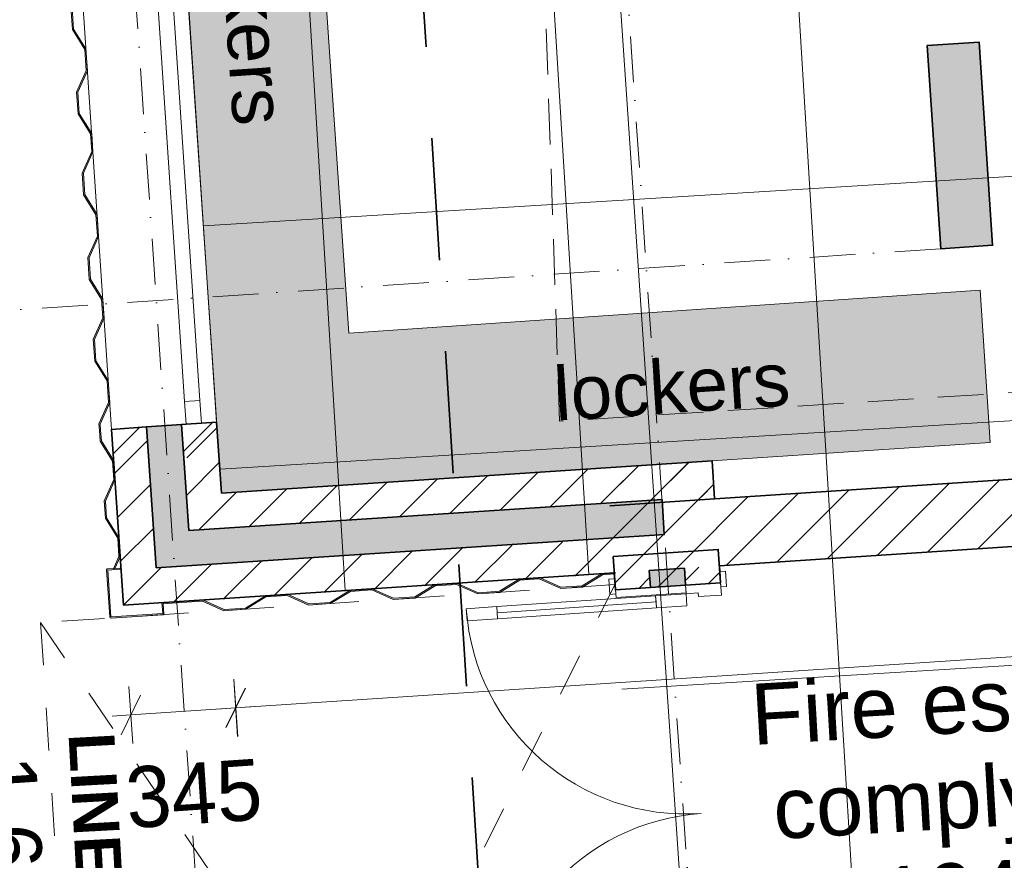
# Model space of a CAD drawing. Header units: millimetres. Extents: x -738537 to 1850049, y -250217 to 604013.
# Tile 94 of 204: x -143952 to -140725, y 81324 to 84080. Entities that reach past the tile are written whole.
import ezdxf

# ---------------------------------------------------------------- set-up
doc = ezdxf.new("R2010")
doc.units = ezdxf.units.MM
doc.header["$MEASUREMENT"] = 0
for name, pattern in [('Dashed', [280, 140, -140]), ('Dot & Dashed', [280, 150, -60, 0, -70]), ('Hidden Line copy', [230, 150, -80]), ('Long Dashed', [700, 400, -300])]:
    doc.linetypes.add(name, pattern=pattern)
for name, color, linetype, lineweight in [('0_Pen_No__3', 30, 'Continuous', 15), ('0_Pen_No__6', 7, 'Continuous', 5), ('0_Pen_No__8', 255, 'Continuous', 0), ('A_FLOORS FINISH_Pen_No__128', 9, 'Continuous', 0), ('A_FLOORS STRUCTURE_Pen_No__3', 30, 'Continuous', 15), ('A_FLOORS STRUCTURE_Pen_No__8', 255, 'Continuous', 0), ('A_SURVEY_Pen_No__1', 214, 'Continuous', 35), ('A_SURVEY_Pen_No__6', 7, 'Continuous', 5), ('A_WALL LOAD_Pen_No__1', 214, 'Continuous', 35), ('A_WALL LOAD_Pen_No__3', 30, 'Continuous', 15), ('A_WALL LOAD_Pen_No__6', 7, 'Continuous', 5), ('C-GRID _Pen_No__5', 4, 'Continuous', 5), ('C_DIMS - GA_Pen_No__6', 7, 'Continuous', 5), ('C_TEXT GA_Pen_No__6', 7, 'Continuous', 5), ('SEWER LINE_Pen_No__1', 214, 'Continuous', 35), ('SEWER LINE_Pen_No__6', 7, 'Continuous', 5)]:
    doc.layers.add(name, color=color, linetype=linetype, lineweight=lineweight)
for name, color, linetype, lineweight, true_color in [('0_Pen_No__7', 7, 'Continuous', 5, 0x9f07ff), ('A_WALL LOAD_Pen_No__7', 7, 'Continuous', 5, 0x9f07ff), ('SEWER LINE_Pen_No__10', 7, 'Continuous', 20, 0x996633)]:
    doc.layers.add(name, color=color, linetype=linetype, lineweight=lineweight, true_color=true_color)
doc.layers.add('C_DIMS - GA', color=7, linetype='Continuous')
doc.styles.add('GENERATED_STYLE_1', font='GOTHIC.TTF')
doc.styles.add('GENERATED_STYLE_2', font='arial.ttf')
doc.styles.add('GENERATED_STYLE_6', font='arialbd.ttf')
doc.dimstyles.new('GENERATED_STYLE__1', dxfattribs={"dimtxt": 200, "dimasz": 95, "dimexe": 0.18, "dimexo": 90000, "dimgap": 0.09, "dimtad": 1, "dimdec": 0, "dimzin": 0, "dimdsep": 46, "dimtxsty": 'GENERATED_STYLE_1', "dimblk": 'ARROWHEAD_2', "dimblk1": 'ARROWHEAD_2', "dimblk2": 'ARROWHEAD_2', "dimcen": 0.09, "dimclrd": 7, "dimclre": 7, "dimclrt": 7, "dimadec": 0, "dimazin": 0, "dimtfac": 1, "dimtdec": 4, "dimtmove": 0, "dimatfit": 3, "dimfxl": 1, "dimtolj": 1, "dimtzin": 0, "dimarcsym": 0})
doc.dimstyles.new('GENERATED_STYLE__3', dxfattribs={"dimtxt": 200, "dimasz": 95, "dimexe": 0.18, "dimexo": 90000, "dimgap": 0.09, "dimtad": 1, "dimdec": 0, "dimzin": 0, "dimdsep": 46, "dimtxsty": 'GENERATED_STYLE_1', "dimblk": 'ARROWHEAD_2', "dimblk1": 'ARROWHEAD_2', "dimblk2": 'ARROWHEAD_2', "dimcen": 0.09, "dimclrd": 7, "dimclre": 7, "dimclrt": 7, "dimadec": 0, "dimazin": 0, "dimtfac": 1, "dimtdec": 4, "dimtmove": 2, "dimatfit": 3, "dimfxl": 1, "dimtolj": 1, "dimtzin": 0, "dimarcsym": 0})
pattern_1 = [(45, (0, 0), (-63.63961, 63.63961), [])]

# ---------------------------------------------------------------- blocks, each defined once
blk = doc.blocks.new('*D248')
at = {"layer": 'C_DIMS - GA_Pen_No__6', "color": 7, "linetype": 'Continuous', "lineweight": 5, "transparency": 16777216}
for p, q in [((-143249.5, 81917.8), (-143237, 81730.7)), ((-143593.8, 81894.6), (-143581.2, 81707.5)), ((-143275.1, 81759.5), (-143211.4, 81889)), ((-143555.7, 81865.9), (-143619.3, 81736.3)), ((-143243.2, 81824.2), (-143587.5, 81801.1)), ((-143182.3, 81828.3), (-143243.2, 81824.2)), ((-143587.5, 81801.1), (-143648.5, 81797))]:
    blk.add_line(p, q, dxfattribs=at)
at = {"layer": 'C_DIMS - GA_Pen_No__6', "color": 7, "lineweight": 5, "transparency": 16777216, "insert": (-143596.7, 81426.2), "char_height": 200, "attachment_point": 7, "rotation": 3.8481, "style": 'GENERATED_STYLE_1'}
blk.add_mtext('\\A1;{\\pql;\\fCentury Gothic|b0|i0|c0|p34;345}', dxfattribs=at)
blk = doc.blocks.new('ARROWHEAD_2')
at = {"color": 0, "linetype": 'Continuous', "lineweight": 0}
for p, q in [((-0.378, -0.655), (0.378, 0.655)), ((0, 0), (-1, 0))]:
    blk.add_line(p, q, dxfattribs=at)
blk = doc.blocks.new('*D254')
at = {"layer": 'C_DIMS - GA_Pen_No__6', "color": 7, "linetype": 'Continuous', "lineweight": 5, "transparency": 16777216}
for p, q in [((-143826.8, 90499.5), (-143814.2, 90312.5)), ((-144171, 90476.4), (-144158.4, 90289.3)), ((-143852.3, 90341.2), (-143788.7, 90470.8)), ((-144132.9, 90447.6), (-144196.5, 90318.1)), ((-143820.5, 90406), (-144164.7, 90382.8)), ((-143759.5, 90410.1), (-143820.5, 90406)), ((-144164.7, 90382.8), (-144225.7, 90378.7))]:
    blk.add_line(p, q, dxfattribs=at)
at = {"layer": 'C_DIMS - GA_Pen_No__6', "color": 7, "lineweight": 5, "transparency": 16777216, "insert": (-144235.4, 90557.5), "char_height": 200, "attachment_point": 7, "rotation": 3.8481, "style": 'GENERATED_STYLE_1'}
blk.add_mtext('\\A1;{\\pql;\\fCentury Gothic|b0|i0|c0|p34;345}', dxfattribs=at)
blk = doc.blocks.new('*D385')
at = {"layer": 'C_DIMS - GA_Pen_No__6', "color": 7, "linetype": 'Continuous', "lineweight": 5, "transparency": 16777216}
for p, q in [((-144065.4, 80487.2), (-144172.3, 82124.5)), ((-144130.1, 80519.1), (-144000.7, 80455.2)), ((-143971.9, 80493.3), (-144159, 80481.1)), ((-143957.9, 78840.4), (-144065.4, 80487.2)), ((-144022.7, 78872.4), (-143893.2, 78808.5)), ((-143864.4, 78846.6), (-144051.5, 78834.3)), ((-143799.2, 76407.6), (-143957.9, 78840.4))]:
    blk.add_line(p, q, dxfattribs=at)
at = {"layer": 'C_DIMS - GA_Pen_No__6', "color": 7, "lineweight": 5, "transparency": 16777216, "insert": (-143994.7, 80017.7), "char_height": 200, "attachment_point": 7, "rotation": 273.7342, "style": 'GENERATED_STYLE_1'}
blk.add_mtext('\\A1;{\\pql;\\fCentury Gothic|b0|i0|c0|p34;1\xa0650}', dxfattribs=at)
blk = doc.blocks.new('*D386')
at = {"layer": 'C_DIMS - GA_Pen_No__6', "color": 7, "linetype": 'Continuous', "lineweight": 5, "transparency": 16777216}
for p, q in [((-144172.3, 82124.5), (-144194.8, 82469)), ((-144078.7, 82130.6), (-144265.8, 82118.4)), ((-144237, 82156.5), (-144107.6, 82092.6)), ((-144065.4, 80487.2), (-144172.3, 82124.5)), ((-144130.1, 80519.1), (-144000.7, 80455.2)), ((-143971.9, 80493.3), (-144159, 80481.1))]:
    blk.add_line(p, q, dxfattribs=at)
at = {"layer": 'C_DIMS - GA_Pen_No__6', "color": 7, "lineweight": 5, "transparency": 16777216, "insert": (-144101.9, 81659.7), "char_height": 200, "attachment_point": 7, "rotation": 273.7342, "style": 'GENERATED_STYLE_1'}
blk.add_mtext('\\A1;{\\pql;\\fCentury Gothic|b0|i0|c0|p34;1\xa0641}', dxfattribs=at)
blk = doc.blocks.new('*D387')
at = {"layer": 'C_DIMS - GA_Pen_No__6', "color": 7, "linetype": 'Continuous', "lineweight": 5, "transparency": 16777216}
for p, q in [((-144259.5, 82501), (-144130, 82437.1)), ((-144172.3, 82124.5), (-144194.8, 82469)), ((-144078.7, 82130.6), (-144265.8, 82118.4)), ((-144237, 82156.5), (-144107.6, 82092.6))]:
    blk.add_line(p, q, dxfattribs=at)
blk = doc.blocks.new('*D388')
at = {"layer": 'C_DIMS - GA_Pen_No__6', "color": 7, "linetype": 'Continuous', "lineweight": 5, "transparency": 16777216}
for p, q in [((-144407.8, 85732.7), (-144414.9, 85842.4)), ((-144314.2, 85738.8), (-144501.3, 85726.6)), ((-144472.5, 85764.6), (-144343, 85700.7)), ((-144194.8, 82469), (-144407.8, 85732.7)), ((-144259.5, 82501), (-144130, 82437.1)), ((-144101.2, 82475.1), (-144288.3, 82462.9)), ((-144172.3, 82124.5), (-144194.8, 82469))]:
    blk.add_line(p, q, dxfattribs=at)
at = {"layer": 'C_DIMS - GA_Pen_No__6', "color": 7, "lineweight": 5, "transparency": 16777216, "char_height": 200, "attachment_point": 7, "rotation": 273.7342, "style": 'GENERATED_STYLE_1'}
for s, insert in [('\\A1;{\\pql;\\fCentury Gothic|b0|i0|c0|p34;3\xa0271}', (-144284.3, 84454.7)), ('\\A1;{\\pql;\\fCentury Gothic|b0|i0|c0|p34;345}', (-144593.6, 82500.7))]:
    blk.add_mtext(s, dxfattribs=dict(at, insert=insert))
blk = doc.blocks.new('*D408')
at = {"layer": 'C_DIMS - GA_Pen_No__6', "color": 7, "linetype": 'Continuous', "lineweight": 5, "transparency": 16777216}
for p, q in [((-142556.4, 90398.1), (-142569.1, 90585.2)), ((-142186.8, 90579.9), (-142250.3, 90450.3)), ((-142212.2, 90421.5), (-142224.9, 90608.6)), ((-142531, 90556.4), (-142594.5, 90426.8)), ((-142218.6, 90515.1), (-141320.7, 90576.2)), ((-142562.8, 90491.6), (-142218.6, 90515.1)), ((-142623.7, 90487.5), (-142562.8, 90491.6))]:
    blk.add_line(p, q, dxfattribs=at)
at = {"layer": 'C_DIMS - GA_Pen_No__6', "color": 7, "lineweight": 5, "transparency": 16777216, "insert": (-142668.2, 90716.4), "char_height": 200, "attachment_point": 7, "rotation": 3.8949, "style": 'GENERATED_STYLE_1'}
blk.add_mtext('\\A1;{\\pql;\\fCentury Gothic|b0|i0|c0|p34;345}', dxfattribs=at)
blk = doc.blocks.new('*D417')
at = {"layer": 'C_DIMS - GA_Pen_No__6', "color": 7, "linetype": 'Continuous', "lineweight": 5, "transparency": 16777216}
for p, q in [((-142260, 91123.4), (-137508.2, 91446.9)), ((-142597.8, 91006.4), (-142610.5, 91193.5)), ((-142253.6, 91029.9), (-142266.3, 91216.9)), ((-142572.4, 91164.8), (-142635.9, 91035.2)), ((-142228.2, 91188.2), (-142291.7, 91058.6)), ((-142665.2, 91095.8), (-142604.2, 91100)), ((-142604.2, 91100), (-142260, 91123.4))]:
    blk.add_line(p, q, dxfattribs=at)
at = {"layer": 'C_DIMS - GA_Pen_No__6', "color": 7, "lineweight": 5, "transparency": 16777216, "insert": (-142678.1, 91274.4), "char_height": 200, "attachment_point": 7, "rotation": 3.8949, "style": 'GENERATED_STYLE_1'}
blk.add_mtext('\\A1;{\\pql;\\fCentury Gothic|b0|i0|c0|p34;345}', dxfattribs=at)
blk = doc.blocks.new('*D418')
at = {"layer": 'C_DIMS - GA_Pen_No__6', "color": 7, "linetype": 'Continuous', "lineweight": 5, "transparency": 16777216}
for p, q in [((-137501.8, 91353.4), (-137514.6, 91540.5)), ((-137539.9, 91382.1), (-137476.4, 91511.7)), ((-137508.2, 91446.9), (-137447.2, 91451.1)), ((-142260, 91123.4), (-137508.2, 91446.9)), ((-142228.2, 91188.2), (-142291.7, 91058.6))]:
    blk.add_line(p, q, dxfattribs=at)
at = {"layer": 'C_DIMS - GA_Pen_No__6', "color": 7, "lineweight": 5, "transparency": 16777216, "insert": (-140238, 91301.2), "char_height": 200, "attachment_point": 7, "rotation": 3.8949, "style": 'GENERATED_STYLE_1'}
blk.add_mtext('\\A1;{\\pql;\\fCentury Gothic|b0|i0|c0|p34;4\xa0763}', dxfattribs=at)
blk = doc.blocks.new('*D465')
at = {"layer": 'C_DIMS - GA_Pen_No__6', "color": 7, "linetype": 'Continuous', "lineweight": 5, "transparency": 16777216}
for p, q in [((-137916.8, 82081.6), (-137929.2, 82268.7)), ((-137891.1, 82239.9), (-137954.9, 82110.4)), ((-143244.2, 81824.2), (-137923, 82175.1)), ((-137923, 82175.1), (-137813.2, 82182.4)), ((-143238, 81730.6), (-143250.3, 81917.7)), ((-143212.3, 81888.9), (-143276.1, 81759.4)), ((-143305.2, 81820.2), (-143244.2, 81824.2))]:
    blk.add_line(p, q, dxfattribs=at)
at = {"layer": 'C_DIMS - GA_Pen_No__6', "color": 7, "lineweight": 5, "transparency": 16777216, "char_height": 200, "attachment_point": 7, "rotation": 3.7734, "style": 'GENERATED_STYLE_1'}
for s, insert in [('\\A1;{\\pql;\\fCentury Gothic|b0|i0|c0|p34;5\xa0333}', (-139906.2, 82083.4)), ('\\A1;{\\pql;\\fCentury Gothic|b0|i0|c0|p34;110}', (-138070.7, 81823.2))]:
    blk.add_mtext(s, dxfattribs=dict(at, insert=insert))
blk = doc.blocks.new('*D473')
at = {"layer": 'C_DIMS - GA_Pen_No__6', "color": 7, "linetype": 'Continuous', "lineweight": 5, "transparency": 16777216}
for p, q in [((-145895.9, 88596.6), (-145899.9, 88657.6)), ((-145831.2, 88564.6), (-145960.6, 88628.5)), ((-145802.3, 88602.7), (-145989.4, 88590.5)), ((-145094.8, 76323.1), (-145895.9, 88596.6)), ((-145159.5, 76355), (-145030.1, 76291.1)), ((-145001.3, 76329.2), (-145188.4, 76317)), ((-145090.8, 76262.1), (-145094.8, 76323.1))]:
    blk.add_line(p, q, dxfattribs=at)
at = {"layer": 'C_DIMS - GA_Pen_No__6', "color": 7, "lineweight": 5, "transparency": 16777216, "insert": (-145784.6, 82868.1), "char_height": 200, "attachment_point": 7, "rotation": 273.7342, "style": 'GENERATED_STYLE_1'}
blk.add_mtext('\\A1;{\\pql;\\fCentury Gothic|b0|i0|c0|p34;12\xa0300}', dxfattribs=at)
blk = doc.blocks.new('*D492')
at = {"layer": 'C_DIMS - GA_Pen_No__6', "color": 7, "linetype": 'Continuous', "lineweight": 5, "transparency": 16777216}
for p, q in [((-144820.1, 82082.3), (-144842.6, 82426.8)), ((-144884.8, 82114.2), (-144755.4, 82050.3)), ((-144726.6, 82088.4), (-144913.7, 82076.1)), ((-144605.8, 78798.2), (-144820.1, 82082.3)), ((-144512.2, 78804.3), (-144699.3, 78792.1)), ((-144670.5, 78830.2), (-144541.1, 78766.3)), ((-144446.2, 76352.5), (-144605.8, 78798.2))]:
    blk.add_line(p, q, dxfattribs=at)
at = {"layer": 'C_DIMS - GA_Pen_No__6', "color": 7, "lineweight": 5, "transparency": 16777216, "insert": (-144696, 80794.1), "char_height": 200, "attachment_point": 7, "rotation": 273.7342, "style": 'GENERATED_STYLE_1'}
blk.add_mtext('\\A1;{\\pql;\\fCentury Gothic|b0|i0|c0|p34;3\xa0291}', dxfattribs=at)
blk = doc.blocks.new('*D494')
at = {"layer": 'C_DIMS - GA_Pen_No__6', "color": 7, "linetype": 'Continuous', "lineweight": 5, "transparency": 16777216}
for p, q in [((-145055.5, 85689.1), (-145077.7, 86029)), ((-145120.2, 85721), (-144990.8, 85657.1)), ((-144962, 85695.2), (-145149.1, 85683)), ((-144842.6, 82426.8), (-145055.5, 85689.1)), ((-144907.3, 82458.7), (-144777.9, 82394.8)), ((-144749, 82432.9), (-144936.2, 82420.7))]:
    blk.add_line(p, q, dxfattribs=at)
at = {"layer": 'C_DIMS - GA_Pen_No__6', "color": 7, "lineweight": 5, "transparency": 16777216, "char_height": 200, "attachment_point": 7, "rotation": 273.7342, "style": 'GENERATED_STYLE_1'}
for s, insert in [('\\A1;{\\pql;\\fCentury Gothic|b0|i0|c0|p34;3271}', (-144929.5, 84372.3)), ('\\A1;{\\pql;\\fCentury Gothic|b0|i0|c0|p34;345}', (-145196.8, 82490.7))]:
    blk.add_mtext(s, dxfattribs=dict(at, insert=insert))

msp = doc.modelspace()

# ---------------------------------------------------------------- hatches: boundary and pattern name
at = {"layer": '0_Pen_No__7', "linetype": 'Continuous', "lineweight": 5, "true_color": 0x000000}
h = msp.add_hatch(dxfattribs=at)
h.set_pattern_fill('ANSI31', color=18, scale=870, style=0)
h.paths.add_polyline_path([(-141673.8, 82509.4), (-141659.3, 82289.9), (-136803.3, 82610.2), (-136817.8, 82829.7)])
h = msp.add_hatch(dxfattribs=at)
h.set_pattern_fill('ANSI31', color=18, scale=870, style=0)
h.paths.add_polyline_path([(-143650.4, 82737.3), (-143611.7, 82161.1), (-143504.7, 82283.4), (-143535.7, 82745.1)])
h = msp.add_hatch(dxfattribs=at)
h.set_pattern_fill('ANSI31', color=18, scale=870, style=0)
h.paths.add_polyline_path([(-143306.2, 82760.5), (-143421, 82752.8), (-143397.6, 82405.7), (-143290.6, 82528.1)])
h = msp.add_hatch(dxfattribs=at)
h.set_pattern_fill('ANSI31', color=18, scale=870, style=0)
h.paths.add_polyline_path([(-143397.6, 82405.7), (-141674.4, 82519.4), (-141682, 82634.1), (-143290.6, 82528.1)])
h = msp.add_hatch(dxfattribs=at)
h.set_pattern_fill('ANSI31', color=18, scale=870, style=0)
h.paths.add_polyline_path([(-141654.8, 82234), (-141999, 82210.6), (-142025.6, 82611.1), (-141681.4, 82634.5)])
h = msp.add_hatch(dxfattribs=at)
h.set_pattern_fill('ANSI31', color=18, scale=870, style=0)
h.paths.add_polyline_path([(-143611.7, 82161.1), (-141658.4, 82286.4), (-141666, 82401.1), (-143504.7, 82283.4)])
at = {"layer": '0_Pen_No__8', "linetype": 'Continuous', "lineweight": 0, "true_color": 0x3f3f3f}
for points in [[(-143920, 86149.7), (-143920, 86148.8), (-143908.5, 85978.2), (-143908.2, 85976.9), (-143907.5, 85976.1), (-143906.6, 85975.6), (-143905.3, 85975.4), (-143872.4, 85977.6), (-143868.4, 85917.8), (-143863.8, 85848.9), (-143895.1, 85778.7), (-143890.3, 85706.8), (-143849.8, 85641.4), (-143845.1, 85571.5), (-143876.5, 85501.3), (-143871.6, 85429.4), (-143831.1, 85364), (-143826.4, 85294.2), (-143857.8, 85223.9), (-143853, 85152.1), (-143812.5, 85086.6), (-143807.8, 85016.8), (-143839.1, 84946.5), (-143834.3, 84874.7), (-143793.8, 84809.3), (-143789.5, 84745.4), (-143820.9, 84675.2), (-143816, 84603.3), (-143775.6, 84537.9), (-143770.9, 84468), (-143802.2, 84397.8), (-143797.4, 84325.9), (-143756.9, 84260.5), (-143752.2, 84190.7), (-143783.6, 84120.4), (-143778.7, 84048.6), (-143738.3, 83983.1), (-143733.6, 83913.3), (-143764.9, 83843), (-143760.1, 83771.2), (-143719.6, 83705.8), (-143715.7, 83647.9), (-143747.1, 83577.6), (-143742.2, 83505.8), (-143701.7, 83440.4), (-143697, 83370.5), (-143728.4, 83300.3), (-143723.6, 83228.4), (-143683.1, 83163), (-143679.1, 83103.1), (-143710.4, 83032.9), (-143705.6, 82961), (-143665.2, 82896.6), (-143660.4, 82825.8), (-143691.8, 82755.5), (-143690.4, 82734.7), (-143686.4, 82734.9), (-143687.7, 82754.8), (-143656.3, 82825), (-143661.2, 82896.9), (-143701.7, 82962.3), (-143706.4, 83032.1), (-143675, 83102.4), (-143679.2, 83164.2), (-143719.6, 83229.7), (-143724.3, 83299.5), (-143693, 83369.8), (-143697.8, 83441.6), (-143738.3, 83507.1), (-143743, 83576.9), (-143711.6, 83647.2), (-143715.7, 83707), (-143756.2, 83772.5), (-143760.9, 83842.3), (-143729.5, 83912.6), (-143734.3, 83984.4), (-143774.8, 84049.8), (-143779.5, 84119.7), (-143748.2, 84189.9), (-143753, 84261.8), (-143793.5, 84327.2), (-143798.2, 84397.1), (-143766.8, 84467.3), (-143771.6, 84539.1), (-143812.1, 84604.6), (-143816.8, 84674.4), (-143785.5, 84744.7), (-143789.9, 84810.5), (-143830.4, 84876), (-143835.1, 84945.8), (-143803.7, 85016.1), (-143808.6, 85087.9), (-143849, 85153.3), (-143853.7, 85223.2), (-143822.4, 85293.5), (-143827.2, 85365.3), (-143867.7, 85430.7), (-143872.4, 85500.6), (-143841, 85570.8), (-143845.9, 85642.6), (-143886.4, 85708.1), (-143891, 85777.9), (-143859.7, 85848.2), (-143868.7, 85981.9), (-143904.6, 85979.5), (-143916, 86149.1), (-143762.4, 86159.4), (-143759.7, 86119.5), (-143755.7, 86119.8), (-143758.4, 86160.7), (-143758.5, 86161.1), (-143758.9, 86162), (-143759.5, 86162.7), (-143760, 86163.1), (-143761, 86163.5), (-143761.6, 86163.5), (-143916.3, 86153.1), (-143917.1, 86152.9), (-143918.7, 86152.1), (-143919.5, 86151.1)], [(-143920, 86149.7), (-143920, 86148.8), (-143908.5, 85978.2), (-143908.2, 85976.9), (-143907.5, 85976.1), (-143906.6, 85975.6), (-143905.3, 85975.4), (-143872.4, 85977.6), (-143868.4, 85917.8), (-143863.8, 85848.9), (-143895.1, 85778.7), (-143890.3, 85706.8), (-143849.8, 85641.4), (-143845.1, 85571.5), (-143876.5, 85501.3), (-143871.6, 85429.4), (-143831.1, 85364), (-143826.4, 85294.2), (-143857.8, 85223.9), (-143853, 85152.1), (-143812.5, 85086.6), (-143807.8, 85016.8), (-143839.1, 84946.5), (-143834.3, 84874.7), (-143793.8, 84809.3), (-143789.5, 84745.4), (-143820.9, 84675.2), (-143816, 84603.3), (-143775.6, 84537.9), (-143770.9, 84468), (-143802.2, 84397.8), (-143797.4, 84325.9), (-143756.9, 84260.5), (-143752.2, 84190.7), (-143783.6, 84120.4), (-143778.7, 84048.6), (-143738.3, 83983.1), (-143733.6, 83913.3), (-143764.9, 83843), (-143760.1, 83771.2), (-143719.6, 83705.8), (-143715.7, 83647.9), (-143747.1, 83577.6), (-143742.2, 83505.8), (-143701.7, 83440.4), (-143697, 83370.5), (-143728.4, 83300.3), (-143723.6, 83228.4), (-143683.1, 83163), (-143679.1, 83103.1), (-143710.4, 83032.9), (-143705.6, 82961), (-143665.2, 82896.6), (-143660.4, 82825.8), (-143691.8, 82755.5), (-143690.4, 82734.7), (-143686.4, 82734.9), (-143687.7, 82754.8), (-143656.3, 82825), (-143661.2, 82896.9), (-143701.7, 82962.3), (-143706.4, 83032.1), (-143675, 83102.4), (-143679.2, 83164.2), (-143719.6, 83229.7), (-143724.3, 83299.5), (-143693, 83369.8), (-143697.8, 83441.6), (-143738.3, 83507.1), (-143743, 83576.9), (-143711.6, 83647.2), (-143715.7, 83707), (-143756.2, 83772.5), (-143760.9, 83842.3), (-143729.5, 83912.6), (-143734.3, 83984.4), (-143774.8, 84049.8), (-143779.5, 84119.7), (-143748.2, 84189.9), (-143753, 84261.8), (-143793.5, 84327.2), (-143798.2, 84397.1), (-143766.8, 84467.3), (-143771.6, 84539.1), (-143812.1, 84604.6), (-143816.8, 84674.4), (-143785.5, 84744.7), (-143789.9, 84810.5), (-143830.4, 84876), (-143835.1, 84945.8), (-143803.7, 85016.1), (-143808.6, 85087.9), (-143849, 85153.3), (-143853.7, 85223.2), (-143822.4, 85293.5), (-143827.2, 85365.3), (-143867.7, 85430.7), (-143872.4, 85500.6), (-143841, 85570.8), (-143845.9, 85642.6), (-143886.4, 85708.1), (-143891, 85777.9), (-143859.7, 85848.2), (-143868.7, 85981.9), (-143904.6, 85979.5), (-143916, 86149.1), (-143762.4, 86159.4), (-143759.7, 86119.5), (-143755.7, 86119.8), (-143758.4, 86160.7), (-143758.5, 86161.1), (-143758.9, 86162), (-143759.5, 86162.7), (-143760, 86163.1), (-143761, 86163.5), (-143761.6, 86163.5), (-143916.3, 86153.1), (-143917.1, 86152.9), (-143918.7, 86152.1), (-143919.5, 86151.1)], [(-143690.4, 82734.7), (-143687.9, 82698.4), (-143647.4, 82632.9), (-143643.4, 82573.1), (-143674.8, 82502.8), (-143670.9, 82445.7), (-143667, 82446.9), (-143670.7, 82502.1), (-143639.3, 82572.3), (-143643.5, 82634.2), (-143684, 82699.6), (-143686.4, 82734.9)], [(-143670.7, 82502.1), (-143639.3, 82572.3), (-143643.5, 82634.2), (-143684, 82699.6), (-143686.4, 82734.9), (-143690.4, 82734.7), (-143687.9, 82698.4), (-143647.4, 82632.9), (-143643.4, 82573.1), (-143674.8, 82502.8), (-143670.9, 82445.7), (-143630.4, 82380.2), (-143626.4, 82320.4), (-143644.3, 82280.5), (-143639.7, 82280.8), (-143622.4, 82319.6), (-143626.5, 82381.5), (-143667, 82446.9)], [(-143690.4, 82734.7), (-143687.9, 82698.4), (-143647.4, 82632.9), (-143643.4, 82573.1), (-143674.8, 82502.8), (-143670.9, 82445.7), (-143667, 82446.9), (-143670.7, 82502.1), (-143639.3, 82572.3), (-143643.5, 82634.2), (-143684, 82699.6), (-143686.4, 82734.9)], [(-143666.8, 82276.8), (-143656.6, 82122.1), (-143656.4, 82121.3), (-143655.6, 82119.7), (-143654.6, 82118.9), (-143653.2, 82118.4), (-143652.3, 82118.4), (-143481.7, 82129.6), (-143480.4, 82130), (-143479.6, 82130.6), (-143479.1, 82131.5), (-143478.9, 82132.8), (-143481.1, 82165.7), (-143421.2, 82169.7), (-143352.3, 82174.2), (-143282.1, 82142.8), (-143210.3, 82147.5), (-143144.8, 82187.9), (-143074.9, 82192.5), (-143004.7, 82161.1), (-142932.9, 82165.8), (-142867.4, 82206.2), (-142797.6, 82210.8), (-142727.3, 82179.4), (-142655.5, 82184.1), (-142590, 82224.5), (-142520.2, 82229.1), (-142449.9, 82197.7), (-142378.1, 82202.4), (-142312.6, 82242.8), (-142248.7, 82247), (-142178.5, 82215.6), (-142106.7, 82220.3), (-142041.2, 82260.7), (-142002.6, 82263.2), (-142002.8, 82267.2), (-142042.4, 82264.6), (-142107.9, 82224.2), (-142177.8, 82219.6), (-142248, 82251.1), (-142313.9, 82246.7), (-142379.3, 82206.3), (-142449.2, 82201.7), (-142519.4, 82233.2), (-142591.3, 82228.4), (-142656.7, 82188), (-142726.6, 82183.4), (-142796.8, 82214.9), (-142868.7, 82210.1), (-142934.1, 82169.7), (-143004, 82165.1), (-143074.2, 82196.6), (-143146.1, 82191.8), (-143211.5, 82151.4), (-143281.4, 82146.8), (-143351.6, 82178.3), (-143485.3, 82169.5), (-143483, 82133.5), (-143652.6, 82122.3), (-143662.7, 82276), (-143622.8, 82278.6), (-143623.1, 82282.6), (-143664, 82279.9), (-143664.4, 82279.9), (-143665.3, 82279.5), (-143666, 82278.9), (-143666.4, 82278.4), (-143666.7, 82277.4)]]:
    msp.add_hatch(color=250, dxfattribs=at).paths.add_polyline_path(points)
at = {"layer": 'A_FLOORS FINISH_Pen_No__128', "linetype": 'Continuous', "lineweight": 0}
h = msp.add_hatch(dxfattribs=at)
h.set_pattern_fill('PATTERN__TILES_ANGLED', color=9, style=0, pattern_type=2)
h.set_pattern_definition([(93.5, (0, 0), (798.508, 48.839), []), (183.5, (0, 0), (-48.839, 798.508), [])])
h.paths.add_polyline_path([(-140002.9, 86020.3), (-142248.5, 85873.4), (-142248.4, 85872.5), (-143511.5, 85789.8), (-143266.4, 82184.5), (-142002.8, 82267.2), (-141905.8, 80776.2), (-141557.1, 80799.1), (-141547.2, 80651.5), (-131609.1, 81315.5), (-131736.9, 83164.9), (-130126.1, 83276.1), (-130293.6, 85526.6), (-129320.6, 85594.7), (-129432.8, 87311.3), (-132576.5, 87105.8), (-132707.7, 89111.3), (-140172.8, 88624.2)])
at = {"layer": 'A_FLOORS STRUCTURE_Pen_No__8', "linetype": 'Continuous', "lineweight": 0}
msp.add_hatch(color=255, dxfattribs=at).paths.add_polyline_path([(-139968.4, 86021.7), (-143511.5, 85789.8), (-143290.7, 82528.4), (-140770.9, 82694.2), (-140803.7, 83193.5), (-142873.4, 83052.1), (-143032.1, 85375.9), (-139938.7, 85587.2)])
at = {"layer": 'A_SURVEY_Pen_No__1', "linetype": 'Continuous', "lineweight": 35}
msp.add_hatch(color=214, dxfattribs=at).paths.add_polyline_path([(-140933.2, 83329.6), (-140977.1, 83995.2), (-140806.8, 84006.5), (-140762.9, 83340.8)])
at = {"layer": 'A_WALL LOAD_Pen_No__6', "linetype": 'Continuous', "lineweight": 5}
h = msp.add_hatch(dxfattribs=at)
h.set_pattern_fill('_WALL_EXTERNAL', style=0, pattern_type=2)
h.set_pattern_definition([(45, (0, 0), (-127.27922, 127.27922), [])])
h.paths.add_polyline_path([(-143299, 82650.7), (-143643, 82627.3), (-143650.4, 82737.3), (-143306.4, 82760.5)])
at = {"layer": 'A_WALL LOAD_Pen_No__7', "linetype": 'Continuous', "lineweight": 5, "true_color": 0x9f07ff}
for points in [[(-143421, 82752.8), (-143535.7, 82745.1), (-143504.7, 82283.4), (-143397.6, 82405.7)], [(-143504.7, 82283.4), (-141838.6, 82391.8), (-141846.1, 82506.6), (-143397.6, 82405.7)], [(-141773.3, 82282.4), (-141888.1, 82274.8), (-141884.2, 82218.4), (-141769.5, 82226.2)]]:
    msp.add_hatch(color=190, dxfattribs=at).paths.add_polyline_path(points)
h = msp.add_hatch(dxfattribs=at)
h.set_pattern_fill('HATCH__BRICK', color=190, style=0, pattern_type=2)
h.set_pattern_definition(pattern_1)
h.paths.add_polyline_path([(-141658.6, 82289.9), (-141773.3, 82282.4), (-141769.5, 82226.2), (-141654.8, 82234)])
h = msp.add_hatch(dxfattribs=at)
h.set_pattern_fill('HATCH__BRICK', color=190, style=0, pattern_type=2)
h.set_pattern_definition(pattern_1)
h.paths.add_polyline_path([(-141888.1, 82274.8), (-142002.8, 82267.2), (-141999, 82210.6), (-141884.2, 82218.4)])

# ---------------------------------------------------------------- linework, layer by layer
at = {"layer": '0_Pen_No__3', "color": 30, "linetype": 'Continuous', "lineweight": 15}
msp.add_lwpolyline([(-143783.6, 84120.4), (-143778.7, 84048.6), (-143738.3, 83983.1), (-143733.6, 83913.3), (-143764.9, 83843), (-143760.1, 83771.2), (-143719.6, 83705.8), (-143715.7, 83647.9), (-143747.1, 83577.6), (-143742.2, 83505.8), (-143701.7, 83440.4), (-143697, 83370.5), (-143728.4, 83300.3), (-143723.6, 83228.4), (-143683.1, 83163), (-143679.1, 83103.1), (-143710.4, 83032.9), (-143705.6, 82961), (-143665.2, 82896.6), (-143660.4, 82825.8), (-143691.8, 82755.5), (-143690.4, 82734.7), (-143686.4, 82734.9), (-143687.7, 82754.8), (-143656.3, 82825), (-143661.2, 82896.9), (-143701.7, 82962.3), (-143706.4, 83032.1), (-143675, 83102.4), (-143679.2, 83164.2), (-143719.6, 83229.7), (-143724.3, 83299.5), (-143693, 83369.8), (-143697.8, 83441.6), (-143738.3, 83507.1), (-143743, 83576.9), (-143711.6, 83647.2), (-143715.7, 83707), (-143756.2, 83772.5), (-143760.9, 83842.3), (-143729.5, 83912.6), (-143734.3, 83984.4), (-143774.8, 84049.8), (-143779.5, 84119.7)], dxfattribs=at)
msp.add_lwpolyline([(-143783.6, 84120.4), (-143778.7, 84048.6), (-143738.3, 83983.1), (-143733.6, 83913.3), (-143764.9, 83843), (-143760.1, 83771.2), (-143719.6, 83705.8), (-143715.7, 83647.9), (-143747.1, 83577.6), (-143742.2, 83505.8), (-143701.7, 83440.4), (-143697, 83370.5), (-143728.4, 83300.3), (-143723.6, 83228.4), (-143683.1, 83163), (-143679.1, 83103.1), (-143710.4, 83032.9), (-143705.6, 82961), (-143665.2, 82896.6), (-143660.4, 82825.8), (-143691.8, 82755.5), (-143690.4, 82734.7), (-143686.4, 82734.9), (-143687.7, 82754.8), (-143656.3, 82825), (-143661.2, 82896.9), (-143701.7, 82962.3), (-143706.4, 83032.1), (-143675, 83102.4), (-143679.2, 83164.2), (-143719.6, 83229.7), (-143724.3, 83299.5), (-143693, 83369.8), (-143697.8, 83441.6), (-143738.3, 83507.1), (-143743, 83576.9), (-143711.6, 83647.2), (-143715.7, 83707), (-143756.2, 83772.5), (-143760.9, 83842.3), (-143729.5, 83912.6), (-143734.3, 83984.4), (-143774.8, 84049.8), (-143779.5, 84119.7)], dxfattribs=at)
for points in [[(-143690.4, 82734.7), (-143687.9, 82698.4), (-143647.4, 82632.9), (-143643.4, 82573.1), (-143674.8, 82502.8), (-143670.9, 82445.7), (-143667, 82446.9), (-143670.7, 82502.1), (-143639.3, 82572.3), (-143643.5, 82634.2), (-143684, 82699.6), (-143686.4, 82734.9)], [(-143670.7, 82502.1), (-143639.3, 82572.3), (-143643.5, 82634.2), (-143684, 82699.6), (-143686.4, 82734.9), (-143690.4, 82734.7), (-143687.9, 82698.4), (-143647.4, 82632.9), (-143643.4, 82573.1), (-143674.8, 82502.8), (-143670.9, 82445.7), (-143630.4, 82380.2), (-143626.4, 82320.4), (-143644.3, 82280.5), (-143639.7, 82280.8), (-143622.4, 82319.6), (-143626.5, 82381.5), (-143667, 82446.9)], [(-143690.4, 82734.7), (-143687.9, 82698.4), (-143647.4, 82632.9), (-143643.4, 82573.1), (-143674.8, 82502.8), (-143670.9, 82445.7), (-143667, 82446.9), (-143670.7, 82502.1), (-143639.3, 82572.3), (-143643.5, 82634.2), (-143684, 82699.6), (-143686.4, 82734.9)], [(-143666.8, 82276.8), (-143656.6, 82122.1), (-143656.4, 82121.3), (-143655.6, 82119.7), (-143654.6, 82118.9), (-143653.2, 82118.4), (-143652.3, 82118.4), (-143481.7, 82129.6), (-143480.4, 82130), (-143479.6, 82130.6), (-143479.1, 82131.5), (-143478.9, 82132.8), (-143481.1, 82165.7), (-143421.2, 82169.7), (-143352.3, 82174.2), (-143282.1, 82142.8), (-143210.3, 82147.5), (-143144.8, 82187.9), (-143074.9, 82192.5), (-143004.7, 82161.1), (-142932.9, 82165.8), (-142867.4, 82206.2), (-142797.6, 82210.8), (-142727.3, 82179.4), (-142655.5, 82184.1), (-142590, 82224.5), (-142520.2, 82229.1), (-142449.9, 82197.7), (-142378.1, 82202.4), (-142312.6, 82242.8), (-142248.7, 82247), (-142178.5, 82215.6), (-142106.7, 82220.3), (-142041.2, 82260.7), (-142002.6, 82263.2), (-142002.8, 82267.2), (-142042.4, 82264.6), (-142107.9, 82224.2), (-142177.8, 82219.6), (-142248, 82251.1), (-142313.9, 82246.7), (-142379.3, 82206.3), (-142449.2, 82201.7), (-142519.4, 82233.2), (-142591.3, 82228.4), (-142656.7, 82188), (-142726.6, 82183.4), (-142796.8, 82214.9), (-142868.7, 82210.1), (-142934.1, 82169.7), (-143004, 82165.1), (-143074.2, 82196.6), (-143146.1, 82191.8), (-143211.5, 82151.4), (-143281.4, 82146.8), (-143351.6, 82178.3), (-143485.3, 82169.5), (-143483, 82133.5), (-143652.6, 82122.3), (-143662.7, 82276), (-143622.8, 82278.6), (-143623.1, 82282.6), (-143664, 82279.9), (-143664.4, 82279.9), (-143665.3, 82279.5), (-143666, 82278.9), (-143666.4, 82278.4), (-143666.7, 82277.4)]]:
    msp.add_lwpolyline(points, close=True, dxfattribs=at)
at = {"layer": '0_Pen_No__6', "color": 7, "linetype": 'Dashed', "lineweight": 5}
for p, q in [((-143671.7, 78859.2), (-142001.6, 82228.2)), ((-143883.2, 82103.5), (-141781.7, 79020.2))]:
    msp.add_line(p, q, dxfattribs=at)
msp.add_lwpolyline([(-142001.6, 82228.2), (-143674, 82117), (-143883.2, 82103.5), (-143671.7, 78859.2), (-141790, 78981.8)], dxfattribs=at)
at = {"layer": 'A_FLOORS STRUCTURE_Pen_No__3', "color": 30, "linetype": 'Continuous', "lineweight": 15}
msp.add_lwpolyline([(-139968.4, 86021.7), (-143511.5, 85789.8), (-143290.7, 82528.4), (-140770.9, 82694.2), (-140803.7, 83193.5), (-142873.4, 83052.1), (-143032.1, 85375.9), (-139938.7, 85587.2)], close=True, dxfattribs=at)
at = {"layer": 'A_SURVEY_Pen_No__1', "color": 251, "linetype": 'Continuous', "lineweight": 18, "true_color": 0x636466, "flags": 128}
msp.add_lwpolyline([(-152095.7, 86905.3), (-142303, 88830.7), (-141632.7, 78985.8), (-143129.6, 78894.5), (-143116.9, 78706), (-145561.2, 78642.7), (-147980.9, 78571.1), (-149438.2, 78737.5), (-150495.9, 81887.9), (-149843.3, 82107.1), (-150575.8, 84305.5), (-147743.7, 82909.3), (-146030.6, 83078.4), (-146165, 84571.2), (-147353.3, 84471.2), (-151991.7, 86376.4)], close=True, dxfattribs=at)
at = {"layer": 'A_SURVEY_Pen_No__1', "color": 214, "linetype": 'Continuous', "lineweight": 35, "flags": 128}
msp.add_lwpolyline([(-140933.2, 83329.6), (-140977.1, 83995.2), (-140806.8, 84006.5), (-140762.9, 83340.8)], close=True, dxfattribs=at)
at = {"layer": 'A_WALL LOAD_Pen_No__1', "color": 214, "linetype": 'Continuous', "lineweight": 35}
for p, q in [((-143535.7, 82745.1), (-143650.4, 82737.3)), ((-143535.7, 82745.1), (-143650.4, 82737.3)), ((-143421, 82752.8), (-143535.7, 82745.1)), ((-143421, 82752.8), (-143535.7, 82745.1)), ((-143504.7, 82283.4), (-143535.7, 82745.1)), ((-143406, 82753.8), (-143421, 82752.8)), ((-143406, 82753.8), (-143421, 82752.8)), ((-143397.6, 82405.7), (-143421, 82752.8)), ((-143356.1, 82757.1), (-143406, 82753.8)), ((-143356.1, 82757.1), (-143406, 82753.8)), ((-143356.1, 82757.1), (-143406, 82753.8)), ((-143306.2, 82760.5), (-143356.1, 82757.1)), ((-143306.2, 82760.5), (-143356.1, 82757.1)), ((-143397.6, 82405.7), (-141846.3, 82507.7)), ((-142017.7, 82486), (-141903, 82493.8)), ((-142017.7, 82486), (-141903, 82493.8)), ((-141903, 82493.8), (-141788.2, 82501.6)), ((-141903, 82493.8), (-141788.2, 82501.6)), ((-141788.2, 82501.6), (-141673.5, 82509.4)), ((-141788.2, 82501.6), (-141673.5, 82509.4)), ((-143504.7, 82283.4), (-141838.5, 82393)), ((-141888.1, 82274.8), (-141884.2, 82218.4)), ((-141773.3, 82282.4), (-141769.5, 82226.2)), ((-141654.8, 82234), (-141657.3, 82270.9)), ((-141654.8, 82234), (-141657.3, 82270.9)), ((-141654.8, 82234), (-141657.3, 82270.9)), ((-141999, 82210.6), (-142001.5, 82247.5)), ((-141999, 82210.6), (-142001.5, 82247.5)), ((-141999, 82210.6), (-142001.5, 82247.5)), ((-141769.5, 82226.2), (-141884.2, 82218.4)), ((-141769.5, 82226.2), (-141884.2, 82218.4)), ((-141769.5, 82226.2), (-141884.2, 82218.4)), ((-141654.8, 82234), (-141769.5, 82226.2)), ((-141654.8, 82234), (-141769.5, 82226.2)), ((-141654.8, 82234), (-141769.5, 82226.2)), ((-141884.2, 82218.4), (-141999, 82210.6)), ((-141884.2, 82218.4), (-141999, 82210.6)), ((-141884.2, 82218.4), (-141999, 82210.6))]:
    msp.add_line(p, q, dxfattribs=at)
for points in [[(-136817.8, 82829.7), (-141673.5, 82509.4)], [(-143290.6, 82528.1), (-143306.2, 82760.5)], [(-143650.4, 82737.3), (-143611.7, 82161.1)], [(-141682, 82634.3), (-143290.6, 82528.1)], [(-141674, 82509.4), (-141682, 82634.1)], [(-141658.6, 82289.9), (-137946.7, 82534.7)], [(-141839, 82392.9), (-141846.3, 82507.6)], [(-141654.8, 82234), (-141658.6, 82289.9)], [(-143611.7, 82161.1), (-142002.8, 82267.2)], [(-142002.8, 82267.2), (-141999, 82210.6)], [(-141773.3, 82282.4), (-141888.1, 82274.8)]]:
    msp.add_lwpolyline(points, dxfattribs=at)
at = {"layer": 'A_WALL LOAD_Pen_No__1', "color": 214, "linetype": 'Continuous', "lineweight": 35, "flags": 128}
msp.add_lwpolyline([(-141654.8, 82234), (-141999, 82210.6), (-142006.4, 82320.3), (-141662.2, 82343.8)], close=True, dxfattribs=at)
at = {"layer": 'A_WALL LOAD_Pen_No__3', "color": 30, "linetype": 'Continuous', "lineweight": 15}
for p, q in [((-143494.1, 85554.2), (-143306.2, 82760.5)), ((-143838.4, 85531), (-143650.4, 82737.3)), ((-141638.3, 82272.2), (-141657.3, 82270.9)), ((-141657.3, 82270.9), (-141653.9, 82221)), ((-141634.9, 82222.3), (-141638.3, 82272.2)), ((-142001.5, 82247.5), (-142020.4, 82246.2)), ((-142020.4, 82246.2), (-142017, 82196.3)), ((-141998.1, 82197.6), (-142001.5, 82247.5)), ((-141769.5, 82226.2), (-141999, 82210.6)), ((-141767.8, 82201.2), (-141769.5, 82226.2)), ((-141653.9, 82221), (-141634.9, 82222.3)), ((-142017, 82196.3), (-141998.1, 82197.6)), ((-141999, 82210.6), (-141997.3, 82185.6)), ((-141997.3, 82185.6), (-141767.8, 82201.2))]:
    msp.add_line(p, q, dxfattribs=at)
for centre, start, end in [((-141767.6, 82198.3), 183.8951, 273.8951), ((-141669.5, 80757.6), 93.8951, 183.8951)]:
    msp.add_arc(centre, 722, start, end, dxfattribs=at)
at = {"layer": 'A_WALL LOAD_Pen_No__6', "color": 7, "linetype": 'Continuous', "lineweight": 5}
for p, q in [((-143588.9, 85472.6), (-143411, 82828.6)), ((-143361.1, 82832), (-143539, 85476)), ((-143361.1, 82832), (-143411, 82828.6)), ((-143411, 82828.6), (-143406, 82753.8)), ((-143356.1, 82757.1), (-143361.1, 82832)), ((-141654.8, 82234), (-141769.5, 82226.2)), ((-141769.5, 82226.2), (-141767.6, 82198.3)), ((-141652, 82194.1), (-141654.8, 82234)), ((-141867.4, 82191.5), (-141767.6, 82198.3)), ((-141864.6, 82151.6), (-141867.4, 82191.5)), ((-141767.6, 82198.3), (-141727.7, 82201)), ((-141767.6, 82198.3), (-141764.9, 82158.3)), ((-141727.7, 82201), (-141726.9, 82189)), ((-141726.9, 82189), (-141652, 82194.1)), ((-142386.8, 82136.1), (-141866, 82171.5)), ((-141764.9, 82158.3), (-141864.6, 82151.6)), ((-142487.9, 82149.2), (-142388.2, 82156)), ((-142485.2, 82109.3), (-142487.9, 82149.2)), ((-142388.2, 82156), (-142385.4, 82116.1)), ((-142385.4, 82116.1), (-142485.2, 82109.3))]:
    msp.add_line(p, q, dxfattribs=at)
for points in [[(-142388.2, 82156), (-141867.4, 82191.5), (-141866, 82171.5), (-142386.8, 82136.1)], [(-142386.8, 82136.1), (-141866, 82171.5), (-141864.6, 82151.6), (-142385.4, 82116.1)]]:
    msp.add_lwpolyline(points, close=True, dxfattribs=at)
at = {"layer": 'C-GRID _Pen_No__5', "color": 4, "linetype": 'Dot & Dashed', "lineweight": 5}
for p, q in [((-142539.5, 92688.4), (-141303.1, 74528.1)), ((-144145.6, 92583.3), (-142909.2, 74423)), ((-146113.8, 82986.6), (-140933.2, 83329.6))]:
    msp.add_line(p, q, dxfattribs=at)
at = {"layer": 'SEWER LINE_Pen_No__1', "color": 214, "linetype": 'Long Dashed', "lineweight": 35}
msp.add_lwpolyline([(-130664.6, 77752.1), (-142178.6, 77005), (-142956.1, 89320.7), (-129328.5, 90176.6)], dxfattribs=at)
at = {"layer": 'SEWER LINE_Pen_No__10', "color": 25, "linetype": 'Hidden Line copy', "lineweight": 20, "true_color": 0x996633, "flags": 128}
msp.add_lwpolyline([(-142303.8, 86349.3), (-142182.3, 82764), (-130495.3, 83502.7)], dxfattribs=at)

# ---------------------------------------------------------------- texts
at = {"layer": 'A_SURVEY_Pen_No__6', "color": 7, "linetype": 'Continuous', "lineweight": 5, "insert": (-143647.2, 80452.8), "char_height": 150, "attachment_point": 5, "rotation": 273.136, "style": 'GENERATED_STYLE_6'}
msp.add_mtext('\\A1;{\\pqc;\\fArial|b1|i0|c0|p34;LINE OF \\fArial|b1|i0|c0|p34;CANOPY\\fArial|b1|i0|c0|p34; ABOVE}', dxfattribs=at)
at = {"layer": 'C_TEXT GA_Pen_No__6', "color": 18, "linetype": 'Continuous', "lineweight": 5, "true_color": 0x000000, "insert": (-140335.3, 81558.9), "char_height": 200, "width": 2411.964, "attachment_point": 5, "rotation": 3.3267, "line_spacing_factor": 0.936803, "style": 'GENERATED_STYLE_2'}
msp.add_mtext('\\A1;{\\pqc;\\fArial|b0|i0|c0|p34;Fire escape door to comply with SANS 10400Part -T}', dxfattribs=at)
at = {"layer": 'SEWER LINE_Pen_No__6', "color": 18, "linetype": 'Continuous', "lineweight": 5, "true_color": 0x000000, "char_height": 175, "attachment_point": 5, "style": 'GENERATED_STYLE_2'}
for insert, rotation in [((-143191.6, 84121.1), 273.8699), ((-141814.3, 82877.1), 3.7342)]:
    msp.add_mtext('\\A1;{\\pqc;\\fArial|b0|i0|c0|p34;locker\\fArial|b0|i0|c0|p34;s}', dxfattribs=dict(at, insert=insert, rotation=rotation))

# ---------------------------------------------------------------- dimensions: what is measured, and where the dimension line sits
at = {"layer": 'C_DIMS - GA', "color": 7, "linetype": 'Continuous', "lineweight": 5}
for base, p1, p2, angle, dimstyle, picture, middle, turn in [((-137508.2, 91446.9), (-141496.1, 79903.2), (-137328.4, 88806.8), 3.8949, 'GENERATED_STYLE__1', '*D418', (-139902, 91424.3), 3.8949), ((-142260, 91123.4), (-141840.3, 79879.8), (-141496.1, 79903.2), 3.8949, 'GENERATED_STYLE__3', '*D417', (-142456.7, 91389.7), 3.8949), ((-142218.6, 90515.1), (-141840.3, 79879.8), (-142027.1, 87701.9), 3.8949, 'GENERATED_STYLE__3', '*D408', (-142446.8, 90831.7), 3.8949), ((-144164.7, 90382.8), (-143388.6, 83985.2), (-143732.8, 83962.1), 183.8481, 'GENERATED_STYLE__3', '*D254', (-144014, 90672.6), 3.8481), ((-145895.9, 88596.6), (-142966, 76462), (-138524.5, 89077.7), 93.7342, 'GENERATED_STYLE__3', '*D473', (-145657.5, 82455.7), 273.7342), ((-144407.7672, 85732.672), (-143290.5898, 82528.0516), (-141100.443, 85948.5291), 93.7342, 'GENERATED_STYLE__1', '*D388', (-144162.1134, 84118.4267), 273.7342), ((-137923, 82175.1), (-143290.6, 82528.1), (-138046.1, 84041.5), 3.7734, 'GENERATED_STYLE__3', '*D465', (-139570, 82205.8), 3.7734), ((-143587.5, 81801.1), (-143388.6, 83985.2), (-143732.8, 83962.1), 183.8481, 'GENERATED_STYLE__3', '*D248', (-143375.3, 81541.3), 3.8481), ((-144194.8, 82469), (-143611.7, 82161.1), (-143290.6, 82528.1), 93.7342, 'GENERATED_STYLE__3', '*D387', (-144478.9, 82279), 273.7342), ((-144172.3, 82124.5), (-141547.2, 80651.5), (-143611.7, 82161.1), 93.7342, 'GENERATED_STYLE__1', '*D386', (-143979.7, 81323.4), 273.7342), ((-144820.1, 82082.3), (-143099.7, 78896.5), (-144172.3, 82124.5), 93.7342, 'GENERATED_STYLE__1', '*D492', (-144573.8, 80457.8), 273.7342), ((-144065.4, 80487.2), (-143129.6, 78894.5), (-141547.2, 80651.5), 93.7342, 'GENERATED_STYLE__1', '*D385', (-143872.5, 79681.4), 273.7342)]:
    dim = msp.add_linear_dim(base=base, p1=p1, p2=p2, angle=angle, dimstyle=dimstyle, dxfattribs=at)
    dim.commit()
    dim.dimension.update_dxf_attribs({"geometry": picture, "text_midpoint": middle, "dimtype": 160, "text_rotation": turn})
dim = msp.add_linear_dim(base=(-145055.5, 85689.1), p1=(-144194.8, 82469), p2=(-143511.5, 85789.8), angle=93.7342, text='3271', dimstyle='GENERATED_STYLE__1', dxfattribs=at)
dim.commit()
dim.dimension.update_dxf_attribs({"geometry": '*D494', "text_midpoint": (-144809.8, 84074.5), "dimtype": 160, "text_rotation": 273.7342})

doc.saveas('drawing.dxf')
